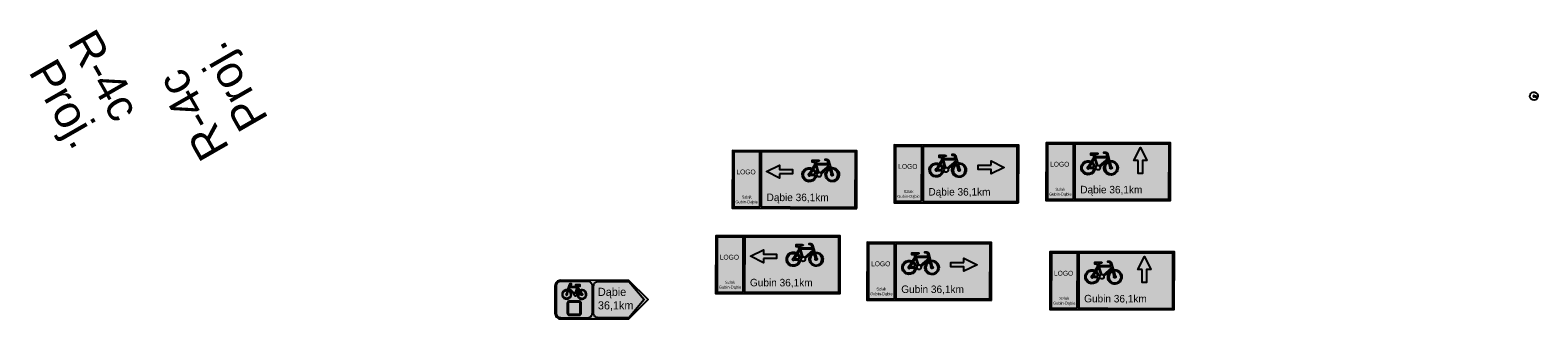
# Model space of a CAD drawing. Header units: millimetres. Extents: x -32728 to 3439, y -21222 to 1675.
# Tile 3 of 49: x -1830 to -1361, y 560 to 650. Entities that reach past the tile are written whole.
import ezdxf

# ---------------------------------------------------------------- set-up
doc = ezdxf.new("R2010")
doc.units = ezdxf.units.MM
doc.layers.add('0 pomoc', color=61, linetype='Continuous', lineweight=30, plot=False)
doc.layers.add('10 znaki pionowe projektowane', color=1, linetype='Continuous', lineweight=15)
doc.layers.add('ZWTraffic_Color_0_0_0', color=7, linetype='Continuous', true_color=0x000000)
doc.layers.add('ZWTraffic_Color_255_255_255', color=7, linetype='Continuous', true_color=0xffffff)
doc.layers.add('ZWTraffic_Color_30', color=30, linetype='Continuous')
doc.styles.add('Drogowy', font='Drogowa.ttf')
doc.styles.get("Standard").update_dxf_attribs({"font": 'arial.ttf'})

# ---------------------------------------------------------------- blocks, each defined once
blk = doc.blocks.new('P_Opis_Pionowe')
for tag, p in [('Symbol', (0, 0)), ('Stan', (5, 0))]:
    blk.add_attdef(tag, p, '', height=1)
at = {"flags": 1}
for tag, p in [('Wielkość', (0, -1.2)), ('Odblaskowość', (0, -2.4)), ('Aktywny', (0, -3.6)), ('Ilość', (0, -4.8)), ('Dodatkowe', (0, -6)), ('Kilometraż', (0, -7.2)), ('NrDrogi', (0, -8.4))]:
    blk.add_attdef(tag, p, '', height=1, dxfattribs=at)
blk = doc.blocks.new('zw$8FCD')
at = {"layer": 'ZWTraffic_Color_0_0_0'}
h = blk.add_hatch(color=256, dxfattribs=at)
h.dxf.hatch_style = 1
h.paths.add_polyline_path([(18, 0.49), (38.25, 0.45), (38.28, 17.55), (9.03, 17.61), (9, 0.51)], flags=16)
h.paths.add_polyline_path([(38.7, 0), (38.73, 18), (0.03, 18.07), (0, 0.07), (18, 0.04)])
h.paths.add_polyline_path([(8.55, 0.51), (8.58, 17.61), (0.48, 17.62), (0.45, 0.52)], flags=16)
h = blk.add_hatch(color=256, dxfattribs=at)
h.paths.add_polyline_path([(24.81, 14.4), (24.81, 15.08), (26.84, 15.07, -0.720759), (26.94, 14.77), (25.94, 14.44), (26.06, 14.06), (29.86, 14.05), (29.61, 14.92, 0.334045), (29.42, 15.07), (28.86, 15.07), (28.86, 15.41), (29.42, 15.4, -0.334045), (29.93, 15.01), (30.61, 12.66, -0.962223), (31.65, 8.4, -0.962223), (30.29, 12.56), (30.16, 13), (27.6, 10.81, -1.108236), (26.34, 10.35), (26.15, 10.35, -0.743126), (22.04, 9.46, -0.743126), (24.97, 12.47), (25.79, 13.79), (25.6, 14.4)])
h.paths.add_polyline_path([(30.38, 12.24, 0.955488), (31.56, 8.72, 0.955488), (30.7, 12.33), (31.13, 10.83, -0.767308), (31.14, 10.18, -0.767308), (30.81, 10.75)], flags=16)
h.paths.add_polyline_path([(23.97, 10.86), (24.79, 12.18, 0.737694), (22.34, 9.62, 0.737694), (25.81, 10.35), (24.25, 10.35, -1.763174)], flags=16)
h.paths.add_polyline_path([(26.16, 13.72), (26.96, 11.19, -0.167013), (27.38, 11.07), (30.06, 13.36), (29.96, 13.72)], flags=16)
h.paths.add_polyline_path([(25.26, 12.29), (25.92, 13.36), (26.64, 11.09, 0.191903), (26.34, 10.69), (26.15, 10.69, 0.219028)], flags=16)
h.paths.add_polyline_path([(24.26, 10.69), (25.08, 12, -0.211684), (25.81, 10.69)], flags=16)
blk.add_hatch(color=256, dxfattribs=at).paths.add_polyline_path([(18.74, 12.13), (18.73, 10.78), (14.68, 10.78), (14.68, 9.43), (10.64, 11.47), (14.69, 13.48), (14.69, 12.13)])
at = {"layer": 'ZWTraffic_Color_255_255_255'}
blk.add_hatch(color=256, dxfattribs=at).paths.add_polyline_path([(0.45, 0.52), (0.48, 17.62), (8.58, 17.61), (8.55, 0.51)])
h = blk.add_hatch(color=256, dxfattribs=at)
h.dxf.hatch_style = 1
h.paths.add_polyline_path([(18, 0.49), (38.25, 0.45), (38.28, 17.55), (9.03, 17.61), (9, 0.51)])
at = {"layer": 'ZWTraffic_Color_0_0_0'}
for points in [[(38.7, 0), (38.73, 18), (0.03, 18.07), (0, 0.07), (18, 0.04)], [(8.55, 0.51), (8.58, 17.61), (0.48, 17.62), (0.45, 0.52)], [(18, 0.49), (38.25, 0.45), (38.28, 17.55), (9.03, 17.61), (9, 0.51)], [(14.68, 10.78), (14.68, 9.43), (10.64, 11.47), (14.69, 13.48), (14.69, 12.13), (18.74, 12.13), (18.73, 10.78)]]:
    blk.add_lwpolyline(points, close=True, dxfattribs=at)
for points in [[(30.61, 12.66, -25.961443), (30.29, 12.56), (30.16, 13), (27.6, 10.81, -1.108236), (26.34, 10.35), (26.15, 10.35, -3.319279), (24.97, 12.47), (25.79, 13.79), (25.6, 14.4), (24.81, 14.4), (24.81, 15.08), (26.84, 15.07, -0.720759), (26.94, 14.77), (25.94, 14.44), (26.06, 14.06), (29.86, 14.05), (29.61, 14.92, 0.334045), (29.42, 15.07), (28.86, 15.07), (28.86, 15.41), (29.42, 15.4, -0.334045), (29.93, 15.01)], [(25.81, 10.35, -3.23686), (24.79, 12.18), (23.97, 10.86, 1.763174), (24.25, 10.35)], [(25.81, 10.69, 0.211684), (25.08, 12), (24.26, 10.69)], [(26.64, 11.09, 0.191903), (26.34, 10.69), (26.15, 10.69, 0.219028), (25.26, 12.29), (25.92, 13.36)], [(30.06, 13.36), (27.38, 11.07, 0.167013), (26.96, 11.19), (26.16, 13.72), (29.96, 13.72)], [(31.13, 10.83, -3.731696), (30.81, 10.75), (30.38, 12.24, 21.954406), (30.7, 12.33)]]:
    blk.add_lwpolyline(points, format="xyb", close=True, dxfattribs=at)
at = {"layer": 'ZWTraffic_Color_0_0_0', "attachment_point": 1, "rotation": 359.891, "style": 'Drogowy'}
for s, insert, char_height, width in [('\\pxqc;{\\C1;LOGO}', (-1.28, 12.14), 1.5, 11.1158), ('Dąbie 36,1km', (10.67, 4.65), 2.34, 34.4318), ('\\pxqc;Szlak \\PGubin-Dąbie ', (-1.08, 4.02), 0.9, 11.1158)]:
    blk.add_mtext(s, dxfattribs=dict(at, insert=insert, char_height=char_height, width=width))
blk = doc.blocks.new('zw$A607')
at = {"layer": 'ZWTraffic_Color_0_0_0'}
h = blk.add_hatch(color=256, dxfattribs=at)
h.dxf.hatch_style = 1
h.paths.add_polyline_path([(18, 0.49), (38.25, 0.45), (38.28, 17.55), (9.03, 17.61), (9, 0.51)], flags=16)
h.paths.add_polyline_path([(38.7, 0), (38.73, 18), (0.03, 18.07), (0, 0.07), (18, 0.04)])
h.paths.add_polyline_path([(8.55, 0.51), (8.58, 17.61), (0.48, 17.62), (0.45, 0.52)], flags=16)
h = blk.add_hatch(color=256, dxfattribs=at)
h.paths.add_polyline_path([(25.02, 14.62), (25.02, 15.3), (27.05, 15.29, -0.720759), (27.15, 14.99), (26.15, 14.66), (26.27, 14.28), (30.07, 14.27), (29.82, 15.14, 0.334045), (29.63, 15.29), (29.07, 15.29), (29.07, 15.63), (29.63, 15.63, -0.334045), (30.14, 15.23), (30.82, 12.88, -0.962223), (31.86, 8.62, -0.962223), (30.5, 12.79), (30.37, 13.22), (27.81, 11.03, -1.108236), (26.55, 10.57), (26.36, 10.57, -0.743126), (22.25, 9.68, -0.743126), (25.18, 12.69), (26, 14.01), (25.81, 14.62)])
h.paths.add_polyline_path([(30.59, 12.46, 0.955488), (31.77, 8.94, 0.955488), (30.91, 12.55), (31.34, 11.05, -0.767308), (31.35, 10.4, -0.767308), (31.02, 10.97)], flags=16)
h.paths.add_polyline_path([(24.18, 11.08), (25, 12.4, 0.737694), (22.55, 9.84, 0.737694), (26.02, 10.57), (24.46, 10.57, -1.763174)], flags=16)
h.paths.add_polyline_path([(26.37, 13.94), (27.17, 11.41, -0.167013), (27.59, 11.29), (30.27, 13.58), (30.17, 13.94)], flags=16)
h.paths.add_polyline_path([(25.47, 12.51), (26.13, 13.58), (26.85, 11.31, 0.191903), (26.55, 10.91), (26.36, 10.91, 0.219028)], flags=16)
h.paths.add_polyline_path([(24.47, 10.91), (25.29, 12.22, -0.211684), (26.02, 10.91)], flags=16)
blk.add_hatch(color=256, dxfattribs=at).paths.add_polyline_path([(18.95, 12.35), (18.95, 11), (14.9, 11), (14.89, 9.65), (10.85, 11.69), (14.9, 13.7), (14.9, 12.35)])
at = {"layer": 'ZWTraffic_Color_255_255_255'}
blk.add_hatch(color=256, dxfattribs=at).paths.add_polyline_path([(0.45, 0.52), (0.48, 17.62), (8.58, 17.61), (8.55, 0.51)])
h = blk.add_hatch(color=256, dxfattribs=at)
h.dxf.hatch_style = 1
h.paths.add_polyline_path([(18, 0.49), (38.25, 0.45), (38.28, 17.55), (9.03, 17.61), (9, 0.51)])
at = {"layer": 'ZWTraffic_Color_0_0_0'}
for points in [[(38.7, 0), (38.73, 18), (0.03, 18.07), (0, 0.07), (18, 0.04)], [(8.55, 0.51), (8.58, 17.61), (0.48, 17.62), (0.45, 0.52)], [(18, 0.49), (38.25, 0.45), (38.28, 17.55), (9.03, 17.61), (9, 0.51)], [(14.9, 11), (14.89, 9.65), (10.85, 11.69), (14.9, 13.7), (14.9, 12.35), (18.95, 12.35), (18.95, 11)]]:
    blk.add_lwpolyline(points, close=True, dxfattribs=at)
for points in [[(30.82, 12.88, -25.961443), (30.5, 12.79), (30.37, 13.22), (27.81, 11.03, -1.108236), (26.55, 10.57), (26.36, 10.57, -3.319279), (25.18, 12.69), (26, 14.01), (25.81, 14.62), (25.02, 14.62), (25.02, 15.3), (27.05, 15.29, -0.720759), (27.15, 14.99), (26.15, 14.66), (26.27, 14.28), (30.07, 14.27), (29.82, 15.14, 0.334045), (29.63, 15.29), (29.07, 15.29), (29.07, 15.63), (29.63, 15.63, -0.334045), (30.14, 15.23)], [(26.02, 10.57, -3.23686), (25, 12.4), (24.18, 11.08, 1.763174), (24.46, 10.57)], [(26.02, 10.91, 0.211684), (25.29, 12.22), (24.47, 10.91)], [(26.85, 11.31, 0.191903), (26.55, 10.91), (26.36, 10.91, 0.219028), (25.47, 12.51), (26.13, 13.58)], [(30.27, 13.58), (27.59, 11.29, 0.167013), (27.17, 11.41), (26.37, 13.94), (30.17, 13.94)], [(31.34, 11.05, -3.731696), (31.02, 10.97), (30.59, 12.46, 21.954406), (30.91, 12.55)]]:
    blk.add_lwpolyline(points, format="xyb", close=True, dxfattribs=at)
at = {"layer": 'ZWTraffic_Color_0_0_0', "attachment_point": 1, "rotation": 359.891, "style": 'Drogowy'}
for s, insert, char_height, width in [('\\pxqc;{\\C1;LOGO}', (-1.28, 12.14), 1.5, 11.1158), ('Gubin 36,1km', (10.67, 4.65), 2.34, 34.4318), ('\\pxqc;Szlak \\PGubin-Dąbie ', (-1.08, 4.02), 0.9, 11.1158)]:
    blk.add_mtext(s, dxfattribs=dict(at, insert=insert, char_height=char_height, width=width))
blk = doc.blocks.new('zw$BD88')
at = {"layer": 'ZWTraffic_Color_0_0_0'}
h = blk.add_hatch(color=256, dxfattribs=at)
h.dxf.hatch_style = 1
h.paths.add_polyline_path([(18, 0.49), (38.25, 0.45), (38.28, 17.55), (9.03, 17.61), (9, 0.51)], flags=16)
h.paths.add_polyline_path([(38.7, 0), (38.73, 18), (0.03, 18.07), (0, 0.07), (18, 0.04)])
h.paths.add_polyline_path([(8.55, 0.51), (8.58, 17.61), (0.48, 17.62), (0.45, 0.52)], flags=16)
h = blk.add_hatch(color=256, dxfattribs=at)
h.paths.add_polyline_path([(13.98, 14.15), (13.98, 14.83), (16, 14.83, -0.720759), (16.1, 14.52), (15.1, 14.19), (15.22, 13.81), (19.02, 13.81), (18.78, 14.67, 0.334045), (18.58, 14.82), (18.03, 14.82), (18.03, 15.16), (18.58, 15.16, -0.334045), (19.1, 14.77), (19.78, 12.41, -0.962223), (20.81, 8.15, -0.962223), (19.45, 12.32), (19.33, 12.76), (16.77, 10.57, -1.108236), (15.51, 10.1), (15.31, 10.1, -0.743126), (11.21, 9.21, -0.743126), (14.14, 12.22), (14.96, 13.54), (14.76, 14.15)])
h.paths.add_polyline_path([(19.54, 11.99, 0.955488), (20.72, 8.48, 0.955488), (19.87, 12.09), (20.3, 10.59, -0.767308), (20.3, 9.94, -0.767308), (19.97, 10.5)], flags=16)
h.paths.add_polyline_path([(13.14, 10.61), (13.96, 11.93, 0.737694), (11.5, 9.37, 0.737694), (14.97, 10.1), (13.42, 10.11, -1.763174)], flags=16)
h.paths.add_polyline_path([(15.33, 13.48), (16.13, 10.94, -0.167013), (16.55, 10.82), (19.22, 13.11), (19.12, 13.47)], flags=16)
h.paths.add_polyline_path([(14.42, 12.04), (15.09, 13.11), (15.81, 10.84, 0.191903), (15.51, 10.44), (15.31, 10.44, 0.219028)], flags=16)
h.paths.add_polyline_path([(13.43, 10.44), (14.24, 11.76, -0.211684), (14.97, 10.44)], flags=16)
blk.add_hatch(color=256, dxfattribs=at).paths.add_polyline_path([(26.12, 10.42), (26.12, 11.77), (30.17, 11.76), (30.17, 13.11), (34.22, 11.08), (30.17, 9.06), (30.17, 10.41)])
at = {"layer": 'ZWTraffic_Color_255_255_255'}
blk.add_hatch(color=256, dxfattribs=at).paths.add_polyline_path([(0.45, 0.52), (0.48, 17.62), (8.58, 17.61), (8.55, 0.51)])
h = blk.add_hatch(color=256, dxfattribs=at)
h.dxf.hatch_style = 1
h.paths.add_polyline_path([(18, 0.49), (38.25, 0.45), (38.28, 17.55), (9.03, 17.61), (9, 0.51)])
at = {"layer": 'ZWTraffic_Color_0_0_0'}
for points in [[(38.7, 0), (38.73, 18), (0.03, 18.07), (0, 0.07), (18, 0.04)], [(8.55, 0.51), (8.58, 17.61), (0.48, 17.62), (0.45, 0.52)], [(18, 0.49), (38.25, 0.45), (38.28, 17.55), (9.03, 17.61), (9, 0.51)], [(30.17, 11.76), (30.17, 13.11), (34.22, 11.08), (30.17, 9.06), (30.17, 10.41), (26.12, 10.42), (26.12, 11.77)]]:
    blk.add_lwpolyline(points, close=True, dxfattribs=at)
for points in [[(19.78, 12.41, -25.961443), (19.45, 12.32), (19.33, 12.76), (16.77, 10.57, -1.108236), (15.51, 10.1), (15.31, 10.1, -3.319279), (14.14, 12.22), (14.96, 13.54), (14.76, 14.15), (13.98, 14.15), (13.98, 14.83), (16, 14.83, -0.720759), (16.1, 14.52), (15.1, 14.19), (15.22, 13.81), (19.02, 13.81), (18.78, 14.67, 0.334045), (18.58, 14.82), (18.03, 14.82), (18.03, 15.16), (18.58, 15.16, -0.334045), (19.1, 14.77)], [(14.97, 10.1, -3.23686), (13.96, 11.93), (13.14, 10.61, 1.763174), (13.42, 10.11)], [(14.97, 10.44, 0.211684), (14.24, 11.76), (13.43, 10.44)], [(15.81, 10.84, 0.191903), (15.51, 10.44), (15.31, 10.44, 0.219028), (14.42, 12.04), (15.09, 13.11)], [(19.22, 13.11), (16.55, 10.82, 0.167013), (16.13, 10.94), (15.33, 13.48), (19.12, 13.47)], [(20.3, 10.59, -3.731696), (19.97, 10.5), (19.54, 11.99, 21.954406), (19.87, 12.09)]]:
    blk.add_lwpolyline(points, format="xyb", close=True, dxfattribs=at)
at = {"layer": 'ZWTraffic_Color_0_0_0', "attachment_point": 1, "rotation": 359.891, "style": 'Drogowy'}
for s, insert, char_height, width in [('\\pxqc;{\\C1;LOGO}', (-1.28, 12.14), 1.5, 11.1158), ('Dąbie 36,1km', (10.67, 4.65), 2.34, 34.4318), ('\\pxqc;Szlak \\PGubin-Dąbie ', (-1.08, 4.02), 0.9, 11.1158)]:
    blk.add_mtext(s, dxfattribs=dict(at, insert=insert, char_height=char_height, width=width))
blk = doc.blocks.new('zw$D4CB')
at = {"layer": 'ZWTraffic_Color_0_0_0'}
h = blk.add_hatch(color=256, dxfattribs=at)
h.dxf.hatch_style = 1
h.paths.add_polyline_path([(18, 0.49), (38.25, 0.45), (38.28, 17.55), (9.03, 17.61), (9, 0.51)], flags=16)
h.paths.add_polyline_path([(38.7, 0), (38.73, 18), (0.03, 18.07), (0, 0.07), (18, 0.04)])
h.paths.add_polyline_path([(8.55, 0.51), (8.58, 17.61), (0.48, 17.62), (0.45, 0.52)], flags=16)
h = blk.add_hatch(color=256, dxfattribs=at)
h.paths.add_polyline_path([(13.98, 14.15), (13.98, 14.83), (16, 14.83, -0.720759), (16.1, 14.52), (15.1, 14.19), (15.22, 13.81), (19.02, 13.81), (18.78, 14.67, 0.334045), (18.58, 14.82), (18.03, 14.82), (18.03, 15.16), (18.58, 15.16, -0.334045), (19.1, 14.77), (19.78, 12.41, -0.962223), (20.81, 8.15, -0.962223), (19.45, 12.32), (19.33, 12.76), (16.77, 10.57, -1.108236), (15.51, 10.1), (15.31, 10.1, -0.743126), (11.21, 9.21, -0.743126), (14.14, 12.22), (14.96, 13.54), (14.76, 14.15)])
h.paths.add_polyline_path([(19.54, 11.99, 0.955488), (20.72, 8.48, 0.955488), (19.87, 12.09), (20.3, 10.59, -0.767308), (20.3, 9.94, -0.767308), (19.97, 10.5)], flags=16)
h.paths.add_polyline_path([(13.14, 10.61), (13.96, 11.93, 0.737694), (11.5, 9.37, 0.737694), (14.97, 10.1), (13.42, 10.11, -1.763174)], flags=16)
h.paths.add_polyline_path([(15.33, 13.48), (16.13, 10.94, -0.167013), (16.55, 10.82), (19.22, 13.11), (19.12, 13.47)], flags=16)
h.paths.add_polyline_path([(14.42, 12.04), (15.09, 13.11), (15.81, 10.84, 0.191903), (15.51, 10.44), (15.31, 10.44, 0.219028)], flags=16)
h.paths.add_polyline_path([(13.43, 10.44), (14.24, 11.76, -0.211684), (14.97, 10.44)], flags=16)
blk.add_hatch(color=256, dxfattribs=at).paths.add_polyline_path([(26.12, 10.42), (26.12, 11.77), (30.17, 11.76), (30.17, 13.11), (34.22, 11.08), (30.17, 9.06), (30.17, 10.41)])
at = {"layer": 'ZWTraffic_Color_255_255_255'}
blk.add_hatch(color=256, dxfattribs=at).paths.add_polyline_path([(0.45, 0.52), (0.48, 17.62), (8.58, 17.61), (8.55, 0.51)])
h = blk.add_hatch(color=256, dxfattribs=at)
h.dxf.hatch_style = 1
h.paths.add_polyline_path([(18, 0.49), (38.25, 0.45), (38.28, 17.55), (9.03, 17.61), (9, 0.51)])
at = {"layer": 'ZWTraffic_Color_0_0_0'}
for points in [[(38.7, 0), (38.73, 18), (0.03, 18.07), (0, 0.07), (18, 0.04)], [(8.55, 0.51), (8.58, 17.61), (0.48, 17.62), (0.45, 0.52)], [(18, 0.49), (38.25, 0.45), (38.28, 17.55), (9.03, 17.61), (9, 0.51)], [(30.17, 11.76), (30.17, 13.11), (34.22, 11.08), (30.17, 9.06), (30.17, 10.41), (26.12, 10.42), (26.12, 11.77)]]:
    blk.add_lwpolyline(points, close=True, dxfattribs=at)
for points in [[(19.78, 12.41, -25.961443), (19.45, 12.32), (19.33, 12.76), (16.77, 10.57, -1.108236), (15.51, 10.1), (15.31, 10.1, -3.319279), (14.14, 12.22), (14.96, 13.54), (14.76, 14.15), (13.98, 14.15), (13.98, 14.83), (16, 14.83, -0.720759), (16.1, 14.52), (15.1, 14.19), (15.22, 13.81), (19.02, 13.81), (18.78, 14.67, 0.334045), (18.58, 14.82), (18.03, 14.82), (18.03, 15.16), (18.58, 15.16, -0.334045), (19.1, 14.77)], [(14.97, 10.1, -3.23686), (13.96, 11.93), (13.14, 10.61, 1.763174), (13.42, 10.11)], [(14.97, 10.44, 0.211684), (14.24, 11.76), (13.43, 10.44)], [(15.81, 10.84, 0.191903), (15.51, 10.44), (15.31, 10.44, 0.219028), (14.42, 12.04), (15.09, 13.11)], [(19.22, 13.11), (16.55, 10.82, 0.167013), (16.13, 10.94), (15.33, 13.48), (19.12, 13.47)], [(20.3, 10.59, -3.731696), (19.97, 10.5), (19.54, 11.99, 21.954406), (19.87, 12.09)]]:
    blk.add_lwpolyline(points, format="xyb", close=True, dxfattribs=at)
at = {"layer": 'ZWTraffic_Color_0_0_0', "attachment_point": 1, "rotation": 359.891, "style": 'Drogowy'}
for s, insert, char_height, width in [('\\pxqc;{\\C1;LOGO}', (-1.28, 12.14), 1.5, 11.1158), ('Gubin 36,1km', (10.67, 4.65), 2.34, 34.4318), ('\\pxqc;Szlak \\PGubin-Dąbie ', (-1.08, 4.02), 0.9, 11.1158)]:
    blk.add_mtext(s, dxfattribs=dict(at, insert=insert, char_height=char_height, width=width))
blk = doc.blocks.new('zw$E8E2')
at = {"layer": 'ZWTraffic_Color_0_0_0'}
h = blk.add_hatch(color=256, dxfattribs=at)
h.dxf.hatch_style = 1
h.paths.add_polyline_path([(18, 0.49), (38.25, 0.45), (38.28, 17.55), (9.03, 17.61), (9, 0.51)], flags=16)
h.paths.add_polyline_path([(38.7, 0), (38.73, 18), (0.03, 18.07), (0, 0.07), (18, 0.04)])
h.paths.add_polyline_path([(8.55, 0.51), (8.58, 17.61), (0.48, 17.62), (0.45, 0.52)], flags=16)
h = blk.add_hatch(color=256, dxfattribs=at)
h.paths.add_polyline_path([(13.98, 14.15), (13.98, 14.83), (16, 14.83, -0.720759), (16.1, 14.52), (15.1, 14.19), (15.22, 13.81), (19.02, 13.81), (18.78, 14.67, 0.334045), (18.58, 14.82), (18.03, 14.82), (18.03, 15.16), (18.58, 15.16, -0.334045), (19.1, 14.77), (19.78, 12.41, -0.962223), (20.81, 8.15, -0.962223), (19.45, 12.32), (19.33, 12.76), (16.77, 10.57, -1.108236), (15.51, 10.1), (15.31, 10.1, -0.743126), (11.21, 9.21, -0.743126), (14.14, 12.22), (14.96, 13.54), (14.76, 14.15)])
h.paths.add_polyline_path([(19.54, 11.99, 0.955488), (20.72, 8.48, 0.955488), (19.87, 12.09), (20.3, 10.59, -0.767308), (20.3, 9.94, -0.767308), (19.97, 10.5)], flags=16)
h.paths.add_polyline_path([(13.14, 10.61), (13.96, 11.93, 0.737694), (11.5, 9.37, 0.737694), (14.97, 10.1), (13.42, 10.11, -1.763174)], flags=16)
h.paths.add_polyline_path([(15.33, 13.48), (16.13, 10.94, -0.167013), (16.55, 10.82), (19.22, 13.11), (19.12, 13.47)], flags=16)
h.paths.add_polyline_path([(14.42, 12.04), (15.09, 13.11), (15.81, 10.84, 0.191903), (15.51, 10.44), (15.31, 10.44, 0.219028)], flags=16)
h.paths.add_polyline_path([(13.43, 10.44), (14.24, 11.76, -0.211684), (14.97, 10.44)], flags=16)
blk.add_hatch(color=256, dxfattribs=at).paths.add_polyline_path([(30.04, 8.48), (28.69, 8.48), (28.7, 12.53), (27.35, 12.53), (29.38, 16.58), (31.4, 12.53), (30.05, 12.53)])
at = {"layer": 'ZWTraffic_Color_255_255_255'}
blk.add_hatch(color=256, dxfattribs=at).paths.add_polyline_path([(0.45, 0.52), (0.48, 17.62), (8.58, 17.61), (8.55, 0.51)])
h = blk.add_hatch(color=256, dxfattribs=at)
h.dxf.hatch_style = 1
h.paths.add_polyline_path([(18, 0.49), (38.25, 0.45), (38.28, 17.55), (9.03, 17.61), (9, 0.51)])
at = {"layer": 'ZWTraffic_Color_0_0_0'}
for points in [[(38.7, 0), (38.73, 18), (0.03, 18.07), (0, 0.07), (18, 0.04)], [(8.55, 0.51), (8.58, 17.61), (0.48, 17.62), (0.45, 0.52)], [(18, 0.49), (38.25, 0.45), (38.28, 17.55), (9.03, 17.61), (9, 0.51)], [(28.7, 12.53), (27.35, 12.53), (29.38, 16.58), (31.4, 12.53), (30.05, 12.53), (30.04, 8.48), (28.69, 8.48)]]:
    blk.add_lwpolyline(points, close=True, dxfattribs=at)
for points in [[(19.78, 12.41, -25.961443), (19.45, 12.32), (19.33, 12.76), (16.77, 10.57, -1.108236), (15.51, 10.1), (15.31, 10.1, -3.319279), (14.14, 12.22), (14.96, 13.54), (14.76, 14.15), (13.98, 14.15), (13.98, 14.83), (16, 14.83, -0.720759), (16.1, 14.52), (15.1, 14.19), (15.22, 13.81), (19.02, 13.81), (18.78, 14.67, 0.334045), (18.58, 14.82), (18.03, 14.82), (18.03, 15.16), (18.58, 15.16, -0.334045), (19.1, 14.77)], [(14.97, 10.1, -3.23686), (13.96, 11.93), (13.14, 10.61, 1.763174), (13.42, 10.11)], [(14.97, 10.44, 0.211684), (14.24, 11.76), (13.43, 10.44)], [(15.81, 10.84, 0.191903), (15.51, 10.44), (15.31, 10.44, 0.219028), (14.42, 12.04), (15.09, 13.11)], [(19.22, 13.11), (16.55, 10.82, 0.167013), (16.13, 10.94), (15.33, 13.48), (19.12, 13.47)], [(20.3, 10.59, -3.731696), (19.97, 10.5), (19.54, 11.99, 21.954406), (19.87, 12.09)]]:
    blk.add_lwpolyline(points, format="xyb", close=True, dxfattribs=at)
at = {"layer": 'ZWTraffic_Color_0_0_0', "attachment_point": 1, "rotation": 359.891, "style": 'Drogowy'}
for s, insert, char_height, width in [('\\pxqc;{\\C1;LOGO}', (-1.28, 12.14), 1.5, 11.1158), ('Gubin 36,1km', (10.67, 4.65), 2.34, 34.4318), ('\\pxqc;Szlak \\PGubin-Dąbie ', (-1.08, 4.02), 0.9, 11.1158)]:
    blk.add_mtext(s, dxfattribs=dict(at, insert=insert, char_height=char_height, width=width))
blk = doc.blocks.new('zw$FFE7')
at = {"layer": 'ZWTraffic_Color_0_0_0'}
h = blk.add_hatch(color=256, dxfattribs=at)
h.dxf.hatch_style = 1
h.paths.add_polyline_path([(18, 0.49), (38.25, 0.45), (38.28, 17.55), (9.03, 17.61), (9, 0.51)], flags=16)
h.paths.add_polyline_path([(38.7, 0), (38.73, 18), (0.03, 18.07), (0, 0.07), (18, 0.04)])
h.paths.add_polyline_path([(8.55, 0.51), (8.58, 17.61), (0.48, 17.62), (0.45, 0.52)], flags=16)
h = blk.add_hatch(color=256, dxfattribs=at)
h.paths.add_polyline_path([(13.98, 14.15), (13.98, 14.83), (16, 14.83, -0.720759), (16.1, 14.52), (15.1, 14.19), (15.22, 13.81), (19.02, 13.81), (18.78, 14.67, 0.334045), (18.58, 14.82), (18.03, 14.82), (18.03, 15.16), (18.58, 15.16, -0.334045), (19.1, 14.77), (19.78, 12.41, -0.962223), (20.81, 8.15, -0.962223), (19.45, 12.32), (19.33, 12.76), (16.77, 10.57, -1.108236), (15.51, 10.1), (15.31, 10.1, -0.743126), (11.21, 9.21, -0.743126), (14.14, 12.22), (14.96, 13.54), (14.76, 14.15)])
h.paths.add_polyline_path([(19.54, 11.99, 0.955488), (20.72, 8.48, 0.955488), (19.87, 12.09), (20.3, 10.59, -0.767308), (20.3, 9.94, -0.767308), (19.97, 10.5)], flags=16)
h.paths.add_polyline_path([(13.14, 10.61), (13.96, 11.93, 0.737694), (11.5, 9.37, 0.737694), (14.97, 10.1), (13.42, 10.11, -1.763174)], flags=16)
h.paths.add_polyline_path([(15.33, 13.48), (16.13, 10.94, -0.167013), (16.55, 10.82), (19.22, 13.11), (19.12, 13.47)], flags=16)
h.paths.add_polyline_path([(14.42, 12.04), (15.09, 13.11), (15.81, 10.84, 0.191903), (15.51, 10.44), (15.31, 10.44, 0.219028)], flags=16)
h.paths.add_polyline_path([(13.43, 10.44), (14.24, 11.76, -0.211684), (14.97, 10.44)], flags=16)
blk.add_hatch(color=256, dxfattribs=at).paths.add_polyline_path([(30.04, 8.48), (28.69, 8.48), (28.7, 12.53), (27.35, 12.53), (29.38, 16.58), (31.4, 12.53), (30.05, 12.53)])
at = {"layer": 'ZWTraffic_Color_255_255_255'}
blk.add_hatch(color=256, dxfattribs=at).paths.add_polyline_path([(0.45, 0.52), (0.48, 17.62), (8.58, 17.61), (8.55, 0.51)])
h = blk.add_hatch(color=256, dxfattribs=at)
h.dxf.hatch_style = 1
h.paths.add_polyline_path([(18, 0.49), (38.25, 0.45), (38.28, 17.55), (9.03, 17.61), (9, 0.51)])
at = {"layer": 'ZWTraffic_Color_0_0_0'}
for points in [[(38.7, 0), (38.73, 18), (0.03, 18.07), (0, 0.07), (18, 0.04)], [(8.55, 0.51), (8.58, 17.61), (0.48, 17.62), (0.45, 0.52)], [(18, 0.49), (38.25, 0.45), (38.28, 17.55), (9.03, 17.61), (9, 0.51)], [(28.7, 12.53), (27.35, 12.53), (29.38, 16.58), (31.4, 12.53), (30.05, 12.53), (30.04, 8.48), (28.69, 8.48)]]:
    blk.add_lwpolyline(points, close=True, dxfattribs=at)
for points in [[(19.78, 12.41, -25.961443), (19.45, 12.32), (19.33, 12.76), (16.77, 10.57, -1.108236), (15.51, 10.1), (15.31, 10.1, -3.319279), (14.14, 12.22), (14.96, 13.54), (14.76, 14.15), (13.98, 14.15), (13.98, 14.83), (16, 14.83, -0.720759), (16.1, 14.52), (15.1, 14.19), (15.22, 13.81), (19.02, 13.81), (18.78, 14.67, 0.334045), (18.58, 14.82), (18.03, 14.82), (18.03, 15.16), (18.58, 15.16, -0.334045), (19.1, 14.77)], [(14.97, 10.1, -3.23686), (13.96, 11.93), (13.14, 10.61, 1.763174), (13.42, 10.11)], [(14.97, 10.44, 0.211684), (14.24, 11.76), (13.43, 10.44)], [(15.81, 10.84, 0.191903), (15.51, 10.44), (15.31, 10.44, 0.219028), (14.42, 12.04), (15.09, 13.11)], [(19.22, 13.11), (16.55, 10.82, 0.167013), (16.13, 10.94), (15.33, 13.48), (19.12, 13.47)], [(20.3, 10.59, -3.731696), (19.97, 10.5), (19.54, 11.99, 21.954406), (19.87, 12.09)]]:
    blk.add_lwpolyline(points, format="xyb", close=True, dxfattribs=at)
at = {"layer": 'ZWTraffic_Color_0_0_0', "attachment_point": 1, "rotation": 359.891, "style": 'Drogowy'}
for s, insert, char_height, width in [('\\pxqc;{\\C1;LOGO}', (-1.28, 12.14), 1.5, 11.1158), ('Dąbie 36,1km', (10.67, 4.65), 2.34, 34.4318), ('\\pxqc;Szlak \\PGubin-Dąbie ', (-1.08, 4.02), 0.9, 11.1158)]:
    blk.add_mtext(s, dxfattribs=dict(at, insert=insert, char_height=char_height, width=width))

msp = doc.modelspace()

# ---------------------------------------------------------------- hatches: boundary and pattern name
at = {"layer": 'ZWTraffic_Color_0_0_0'}
h = msp.add_hatch(color=256, dxfattribs=at)
h.paths.add_polyline_path([(-1637.713, 565.823), (-1643.707, 571.829), (-1664.827, 571.85, 0.4142136), (-1666.629, 570.052), (-1666.638, 561.652, 0.4142136), (-1664.839, 559.85), (-1643.719, 559.829)])
h.paths.add_polyline_path([(-1654.638, 561.64), (-1654.629, 570.04, -0.4142136), (-1653.188, 571.479), (-1643.708, 571.469), (-1638.913, 565.825), (-1643.719, 560.189), (-1653.199, 560.199, -0.4142136)], flags=16)
h.paths.add_polyline_path([(-1656.439, 560.202), (-1664.839, 560.21, -0.4142136), (-1666.278, 561.652), (-1666.269, 570.052, -0.4142136), (-1664.828, 571.49), (-1656.428, 571.482, -0.4142136), (-1654.989, 570.041), (-1654.998, 561.641, -0.4142136)], flags=16)
h.paths.add_polyline_path([(-1658.859, 570.451), (-1658.859, 570.451), (-1658.859, 570.452)], flags=0)
h = msp.add_hatch(color=256, dxfattribs=at)
h.paths.add_polyline_path([(-1659.858, 567.556, 0.1919025), (-1660.055, 567.825), (-1659.573, 569.339), (-1659.131, 568.623, 0.2190276), (-1659.727, 567.555)], flags=16)
h.paths.add_polyline_path([(-1659.859, 567.331), (-1659.728, 567.33, 3.3192787), (-1658.94, 568.741), (-1659.483, 569.621), (-1659.353, 570.03), (-1658.829, 570.029), (-1658.829, 570.479), (-1660.179, 570.481, 0.7207592), (-1660.246, 570.278), (-1659.581, 570.056), (-1659.661, 569.805), (-1662.195, 569.808), (-1662.028, 570.385, -0.3340451), (-1661.898, 570.483), (-1661.529, 570.482), (-1661.529, 570.707), (-1661.898, 570.708, 0.3340451), (-1662.244, 570.448), (-1662.699, 568.878, 25.9614431), (-1662.482, 568.816), (-1662.398, 569.109), (-1660.698, 567.643, 1.1082357)])
h.paths.add_polyline_path([(-1660.269, 567.893, 0.1670132), (-1660.551, 567.813), (-1662.329, 569.346), (-1662.26, 569.583), (-1659.732, 569.58)], flags=16)
h.paths.add_polyline_path([(-1659.502, 567.555, -0.2116843), (-1659.013, 568.431), (-1658.471, 567.554)], flags=16)
h.paths.add_polyline_path([(-1659.502, 567.33), (-1658.464, 567.329, 1.763174), (-1658.276, 567.666), (-1658.821, 568.549, -3.2368598)], flags=16)
h.paths.add_polyline_path([(-1662.762, 568.662), (-1663.051, 567.664, 3.7316961), (-1662.834, 567.604), (-1662.545, 568.599, -21.9544058)], flags=16)
h = msp.add_hatch(color=256, dxfattribs=at)
h.paths.add_polyline_path([(-1662.198, 560.988, -0.4142136), (-1662.798, 561.588), (-1662.795, 564.708, -0.4142136), (-1662.194, 565.308), (-1659.074, 565.305, -0.4142136), (-1658.475, 564.704), (-1658.478, 561.584, -0.4142136), (-1659.078, 560.985)])
h.paths.add_polyline_path([(-1662.198, 561.288, -0.4142136), (-1662.498, 561.588), (-1662.495, 564.708, -0.4142136), (-1662.194, 565.008), (-1659.074, 565.005, -0.4142136), (-1658.775, 564.704), (-1658.778, 561.584, -0.4142136), (-1659.078, 561.285)], flags=16)
at = {"layer": 'ZWTraffic_Color_30'}
h = msp.add_hatch(color=256, dxfattribs=at)
h.paths.add_polyline_path([(-1654.989, 570.041, 0.4142136), (-1656.428, 571.482), (-1664.828, 571.49, 0.4142136), (-1666.269, 570.052), (-1666.278, 561.652, 0.4142136), (-1664.839, 560.21), (-1656.439, 560.202, 0.4142136), (-1654.998, 561.641)])
h.paths.add_polyline_path([(-1658.478, 561.584, -0.4142136), (-1659.078, 560.985), (-1662.198, 560.988, -0.4142136), (-1662.798, 561.588), (-1662.795, 564.708, -0.4142136), (-1662.194, 565.308), (-1659.074, 565.305, -0.4142136), (-1658.475, 564.704)], flags=16)
h.paths.add_polyline_path([(-1658.778, 561.584, -0.4142136), (-1659.078, 561.285), (-1662.198, 561.288, -0.4142136), (-1662.498, 561.588), (-1662.495, 564.708, -0.4142136), (-1662.194, 565.008), (-1659.074, 565.005, -0.4142136), (-1658.775, 564.704)], flags=0)
h.paths.add_polyline_path([(-1659.728, 567.33), (-1659.859, 567.331, -1.1082357), (-1660.698, 567.643), (-1662.398, 569.109), (-1662.482, 568.816, -25.9614431), (-1662.699, 568.878), (-1662.244, 570.448, -0.3340451), (-1661.898, 570.708), (-1661.529, 570.707), (-1661.529, 570.482), (-1661.898, 570.483, 0.3340451), (-1662.028, 570.385), (-1662.195, 569.808), (-1659.661, 569.805), (-1659.581, 570.056), (-1660.246, 570.278, -0.7207592), (-1660.179, 570.481), (-1658.829, 570.479), (-1658.829, 570.029), (-1659.353, 570.03), (-1659.483, 569.621), (-1658.94, 568.741, -3.3192787)], flags=16)
h.paths.add_polyline_path([(-1659.502, 567.33), (-1658.464, 567.329, 1.763174), (-1658.276, 567.666), (-1658.821, 568.549, -3.2368598)], flags=0)
h.paths.add_polyline_path([(-1658.471, 567.554), (-1659.502, 567.555, -0.2116843), (-1659.013, 568.431)], flags=0)
h.paths.add_polyline_path([(-1659.727, 567.555), (-1659.858, 567.556, 0.1919025), (-1660.055, 567.825), (-1659.573, 569.339), (-1659.131, 568.623, 0.2190276)], flags=0)
h.paths.add_polyline_path([(-1660.269, 567.893, 0.1670132), (-1660.551, 567.813), (-1662.329, 569.346), (-1662.26, 569.583), (-1659.732, 569.58)], flags=0)
h.paths.add_polyline_path([(-1662.762, 568.662), (-1663.051, 567.664, 3.7316961), (-1662.834, 567.604), (-1662.545, 568.599, -21.9544058)], flags=0)
h.paths.add_polyline_path([(-1658.859, 570.451), (-1658.859, 570.451), (-1658.859, 570.452)], flags=0)
h.paths.add_polyline_path([(-1638.913, 565.825), (-1643.708, 571.469), (-1653.188, 571.479, 0.4142136), (-1654.629, 570.04), (-1654.638, 561.64, 0.4142136), (-1653.199, 560.199), (-1643.719, 560.189)])

# ---------------------------------------------------------------- linework, layer by layer
at = {"layer": 'ZWTraffic_Color_0_0_0'}
for p, q in [((-1658.859, 570.452), (-1658.859, 570.451)), ((-1658.859, 570.451), (-1658.859, 570.452)), ((-1658.859, 570.451), (-1658.859, 570.451)), ((-1658.859, 570.451), (-1658.859, 570.451)), ((-1658.859, 570.451), (-1658.859, 570.451))]:
    msp.add_line(p, q, dxfattribs=at)
for points in [[(-1362.105, 629.253, 3.7316961), (-1362.168, 629.037), (-1361.178, 628.733, -21.9544058), (-1361.112, 628.948)], [(-1643.707, 571.829), (-1664.827, 571.85, 0.4142136), (-1666.629, 570.052), (-1666.638, 561.652, 0.4142136), (-1664.839, 559.85), (-1643.719, 559.829), (-1637.713, 565.823)], [(-1656.439, 560.202, 0.4142136), (-1654.998, 561.641), (-1654.989, 570.041, 0.4142136), (-1656.428, 571.482), (-1664.828, 571.49, 0.4142136), (-1666.269, 570.052), (-1666.278, 561.652, 0.4142136), (-1664.839, 560.21)], [(-1662.699, 568.878, 25.9614431), (-1662.482, 568.816), (-1662.398, 569.109), (-1660.698, 567.643, 1.1082357), (-1659.859, 567.331), (-1659.728, 567.33, 3.3192787), (-1658.94, 568.741), (-1659.483, 569.621), (-1659.353, 570.03), (-1658.829, 570.029), (-1658.829, 570.479), (-1660.179, 570.481, 0.7207592), (-1660.246, 570.278), (-1659.581, 570.056), (-1659.661, 569.805), (-1662.195, 569.808), (-1662.028, 570.385, -0.3340451), (-1661.898, 570.483), (-1661.529, 570.482), (-1661.529, 570.707), (-1661.898, 570.708, 0.3340451), (-1662.244, 570.448)], [(-1663.051, 567.664, 3.7316961), (-1662.834, 567.604), (-1662.545, 568.599, -21.9544058), (-1662.762, 568.662)], [(-1662.329, 569.346), (-1660.551, 567.813, -0.1670132), (-1660.269, 567.893), (-1659.732, 569.58), (-1662.26, 569.583)], [(-1660.055, 567.825, -0.1919025), (-1659.858, 567.556), (-1659.727, 567.555, -0.2190276), (-1659.131, 568.623), (-1659.573, 569.339)], [(-1659.502, 567.33, 3.2368598), (-1658.821, 568.549), (-1658.276, 567.666, -1.763174), (-1658.464, 567.329)], [(-1659.502, 567.555, -0.2116843), (-1659.013, 568.431), (-1658.471, 567.554)], [(-1662.198, 560.988), (-1659.078, 560.985, 0.4142136), (-1658.478, 561.584), (-1658.475, 564.704, 0.4142136), (-1659.074, 565.305), (-1662.194, 565.308, 0.4142136), (-1662.795, 564.708), (-1662.798, 561.588, 0.4142136)], [(-1662.198, 561.288), (-1659.078, 561.285, 0.4142136), (-1658.778, 561.584), (-1658.775, 564.704, 0.4142136), (-1659.074, 565.005), (-1662.194, 565.008, 0.4142136), (-1662.495, 564.708), (-1662.498, 561.588, 0.4142136)]]:
    msp.add_lwpolyline(points, format="xyb", close=True, dxfattribs=at)
msp.add_lwpolyline([(-1653.199, 560.199, -0.4142136), (-1654.638, 561.64), (-1654.629, 570.04, -0.4142136), (-1653.188, 571.479), (-1643.708, 571.469), (-1638.913, 565.825), (-1643.719, 560.189), (-1653.199, 560.199)], format="xyb", dxfattribs=at)

# ---------------------------------------------------------------- block references
at = {"layer": '0 pomoc'}
for name, p in [('zw$FFE7', (-1514.004, 596.605)), ('zw$8FCD', (-1611.523, 594.193)), ('zw$BD88', (-1561.213, 595.916)), ('zw$A607', (-1616.692, 567.659)), ('zw$D4CB', (-1569.655, 565.592)), ('zw$E8E2', (-1512.798, 562.663))]:
    msp.add_blockref(name, p, dxfattribs=at)
at = {"layer": '10 znaki pionowe projektowane'}
ref = msp.add_blockref('P_Opis_Pionowe', (-1818.365, 645.937), dxfattribs=dict(at, xscale=10, yscale=10, zscale=10, rotation=299.8944811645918))
ref.add_attrib('Symbol', 'R-4c', (-1818.365, 645.937), dxfattribs={"layer": '0', "height": 10, "rotation": 299.89448})
ref.add_attrib('Stan', 'Proj.', (-1830.475, 636.795), dxfattribs={"layer": '0', "height": 10, "rotation": 299.89448})
ref = msp.add_blockref('P_Opis_Pionowe', (-1767.622, 612.965), dxfattribs=dict(at, xscale=9.999999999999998, yscale=10, zscale=10, rotation=119.8944811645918))
ref.add_attrib('Symbol', 'R-4c', (-1767.622, 612.965), dxfattribs={"layer": '0', "height": 10, "rotation": 479.89448})
ref.add_attrib('Stan', 'Proj.', (-1755.513, 622.107), dxfattribs={"layer": '0', "height": 10, "rotation": 479.89448})

# ---------------------------------------------------------------- texts
at = {"insert": (-1653.283, 569.504), "char_height": 2.52, "width": 11.08233, "attachment_point": 1, "rotation": 359.9428, "style": 'Drogowy'}
msp.add_mtext('Dąbie\\P36,1km', dxfattribs=at)

doc.saveas('drawing.dxf')
